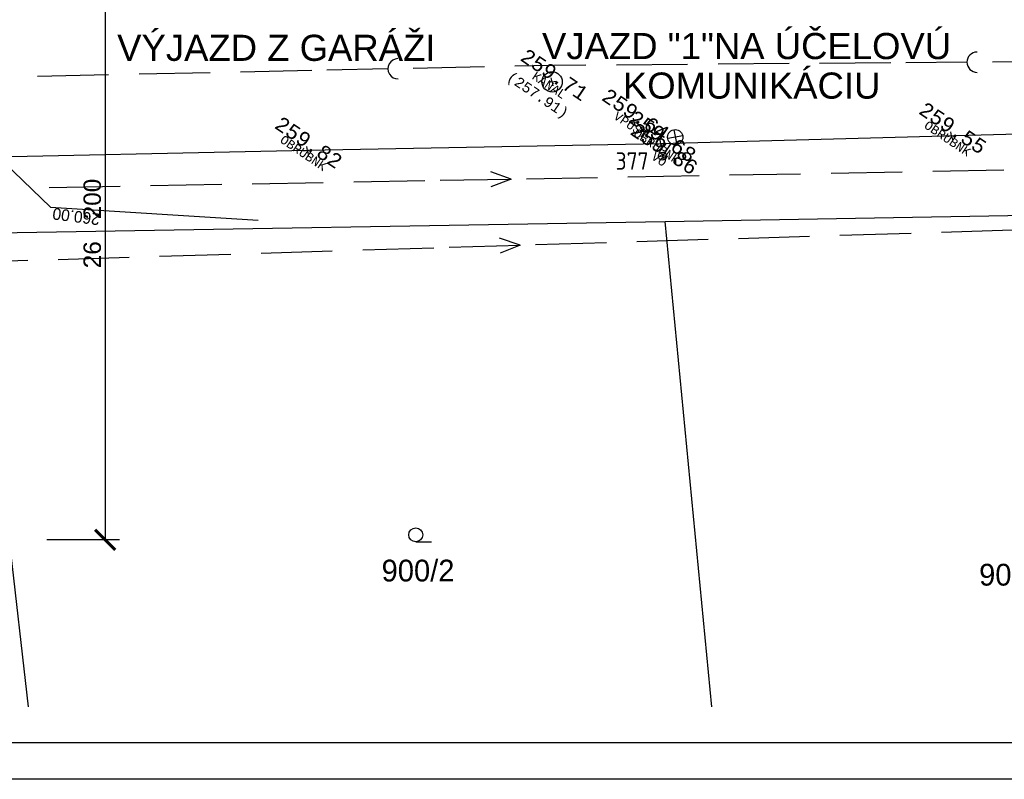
# Model space of a CAD drawing. Extents: x 4743276 to 9726129, y -4307434 to -1665362.
# Tile 71 of 121: x 4868336 to 4902258, y -1868378 to -1842223. Entities that reach past the tile are written whole.
import ezdxf
from ezdxf.enums import TextEntityAlignment as Align

# ---------------------------------------------------------------- set-up
doc = ezdxf.new("R2010")
doc.units = 0
doc.header["$MEASUREMENT"] = 0
doc.layers.get('0').update_dxf_attribs({"linetype": 'CONTINUOUS'})
doc.layers.get('Defpoints').update_dxf_attribs({"color": 61, "linetype": 'CONTINUOUS'})
for name, color, linetype in [('body', 7, 'CONTINUOUS'), ('MÚRY', 1, 'CONTINUOUS'), ('POZEMOK', 8, 'CONTINUOUS'), ('siete', 6, 'CONTINUOUS'), ('TENKÁ', 7, 'CONTINUOUS'), ('Výšky', 64, 'CONTINUOUS'), ('ZARIADOVACIE', 144, 'CONTINUOUS')]:
    doc.layers.add(name, color=color, linetype=linetype)
doc.styles.add('MONOTXT', font='MONOTXT', dxfattribs={"height": 0.2})
doc.styles.get("Standard").update_dxf_attribs({"font": 'TXT', "width": 0.612})
doc.styles.add('Style-Arial', font='arial.ttf')
doc.styles.add('STYLE1', font='isocp.shx')
doc.dimstyles.new('STANDARD 200', dxfattribs={"dimtxt": 600, "dimasz": 700, "dimexe": 10, "dimexo": 200, "dimgap": 100, "dimtad": 1, "dimdsep": 46, "dimlunit": 6, "dimtxsty": 'Style-Arial', "dimblk": 'ARCHTICK', "dimblk1": 'OBLIQUE', "dimblk2": 'ARCHTICK', "dimcen": 2.5, "dimse1": 1, "dimse2": 1, "dimadec": 0, "dimazin": 0, "dimtfac": 1, "dimtmove": 1, "dimatfit": 3, "dimldrblk": 'OBLIQUE', "dimfxl": 1, "dimtolj": 1, "dimtzin": 0, "dimarcsym": 0})

# ---------------------------------------------------------------- blocks, each defined once
blk = doc.blocks.new('_ArchTick')
at = {"color": 0, "linetype": 'ByBlock', "const_width": 0.15}
blk.add_lwpolyline([(-0.5, -0.5), (0.5, 0.5)], dxfattribs=at)
blk = doc.blocks.new('*D41327')
at = {"layer": 'Defpoints', "color": 0}
for p in [(4873354, -1833931), (4871282, -1860131), (4873354, -1860131)]:
    blk.add_point(p, dxfattribs=at)
at = {"layer": 'ZARIADOVACIE', "color": 0, "lineweight": -2}
blk.add_line((4871282, -1833931), (4871282, -1860131), dxfattribs=at)
at = {"layer": 'ZARIADOVACIE', "color": 0, "linetype": 'ByBlock', "lineweight": -2, "xscale": 700, "yscale": 700, "zscale": 700}
for p, rotation in [((4871282, -1833931), 90), ((4871282, -1860131), 270)]:
    blk.add_blockref('_ArchTick', p, dxfattribs=dict(at, rotation=rotation))
at = {"layer": 'ZARIADOVACIE', "color": 0, "insert": (4870839, -1849240), "char_height": 600, "attachment_point": 5, "rotation": 90, "style": 'Style-Arial'}
blk.add_mtext('\\A1;26ﾠ200', dxfattribs=at)
blk = doc.blocks.new('_OBLIQUE')
at = {"color": 0, "linetype": 'ByBlock'}
blk.add_line((-0.5, -0.5), (0.5, 0.5), dxfattribs=at)

msp = doc.modelspace()

# ---------------------------------------------------------------- linework, layer by layer
at = {"layer": 'body', "color": 1, "linetype": 'Continuous'}
for p, q in [((4886677.337, -1844363.268), (4886650.352, -1844224.445)), ((4886677.337, -1844363.268), (4886538.514, -1844390.252)), ((4886677.337, -1844363.268), (4886816.16, -1844336.283)), ((4886677.337, -1844363.268), (4886704.321, -1844502.091)), ((4889509.111, -1845749.825), (4889482.126, -1845611.002)), ((4889509.111, -1845749.825), (4889370.288, -1845776.809)), ((4889509.111, -1845749.825), (4889647.934, -1845722.84)), ((4889509.111, -1845749.825), (4889536.095, -1845888.648)), ((4900443.174, -1846224.171), (4900304.351, -1846251.155)), ((4900443.174, -1846224.171), (4900416.189, -1846085.348)), ((4900443.174, -1846224.171), (4900581.997, -1846197.186)), ((4900443.174, -1846224.171), (4900470.158, -1846362.994)), ((4878251.871, -1846722.074), (4878224.886, -1846583.251)), ((4890427.831, -1846496.162), (4890289.008, -1846523.147)), ((4890427.831, -1846496.162), (4890400.846, -1846357.339)), ((4890427.831, -1846496.162), (4890566.654, -1846469.178)), ((4890427.831, -1846496.162), (4890454.815, -1846634.985)), ((4878251.871, -1846722.074), (4878113.048, -1846749.059)), ((4878251.871, -1846722.074), (4878390.694, -1846695.09)), ((4878251.871, -1846722.074), (4878278.855, -1846860.897)), ((4890480.171, -1846921.075), (4890341.348, -1846948.059)), ((4890480.171, -1846921.075), (4890453.186, -1846782.252)), ((4890480.171, -1846921.075), (4890618.994, -1846894.09)), ((4890480.171, -1846921.075), (4890507.155, -1847059.898))]:
    msp.add_line(p, q, dxfattribs=at)
at = {"layer": 'MÚRY', "linetype": 'Continuous'}
msp.add_line((4867974.846, -1860145.062), (4868628.638, -1865877.5), dxfattribs=at)
at = {"layer": 'POZEMOK', "linetype": 'Continuous'}
for p, q in [((4890577.573, -1849167.615), (4928320.64, -1848523.079)), ((4890577.573, -1849167.615), (4928320.64, -1848523.079)), ((4852138.278, -1849825.027), (4890577.573, -1849167.615)), ((4892177.457, -1865877.5), (4890577.573, -1849167.615)), ((4892177.457, -1865877.5), (4890577.573, -1849167.615))]:
    msp.add_line(p, q, dxfattribs=at)
at = {"layer": 'siete', "color": 47, "linetype": 'Continuous'}
for p, q in [((4881021.993, -1843918.863), (4878922.182, -1843963.253)), ((4884346.461, -1843848.925), (4881896.588, -1843900.851)), ((4891345.956, -1843763.366), (4888895.43, -1843782.283)), ((4894845.76, -1843735.702), (4892396.063, -1843755.179)), ((4898345.565, -1843708.039), (4895895.867, -1843727.515)), ((4900970.833, -1843687.57), (4898870.618, -1843703.945)), ((4904295.336, -1843662.287), (4901845.369, -1843680.375)), ((4871399.48, -1844121.7), (4868950.167, -1844172.797)), ((4874898.979, -1844047.994), (4872449.665, -1844099.091)), ((4878397.649, -1843973.728), (4875947.776, -1844025.654))]:
    msp.add_line(p, q, dxfattribs=at)
at = {"layer": 'siete', "linetype": 'Continuous'}
for p, q in [((4891178.344, -1846218.345), (4890662.729, -1846318.066)), ((4890870.19, -1846010.493), (4890970.883, -1846525.919)), ((4890773.748, -1846485.829), (4890480.171, -1846921.075))]:
    msp.add_line(p, q, dxfattribs=at)
at = {"layer": 'siete', "color": 5, "linetype": 'Continuous'}
for p, q in [((4885268.035, -1847708.024), (4884563.243, -1847458.198)), ((4885792.568, -1847697.548), (4888242.402, -1847652.833)), ((4889292.568, -1847633.83), (4891741.573, -1847588.556)), ((4892791.738, -1847569.552), (4895241.572, -1847524.837)), ((4896290.909, -1847505.274), (4898740.742, -1847460.559)), ((4899790.908, -1847441.555), (4902239.913, -1847396.281)), ((4869346.053, -1847999.375), (4871795.058, -1847954.101)), ((4872845.223, -1847935.097), (4875295.057, -1847890.382)), ((4876344.394, -1847870.819), (4878794.228, -1847826.104)), ((4879843.564, -1847806.541), (4882293.398, -1847761.826)), ((4882818.201, -1847752.739), (4885268.035, -1847708.024)), ((4885268.035, -1847708.024), (4884572.33, -1847983.002)), ((4893099.17, -1849751.496), (4895547.232, -1849675.43)), ((4896596.916, -1849642.834), (4899045.807, -1849567.327)), ((4900095.492, -1849534.731), (4902544.383, -1849459.224)), ((4883128.845, -1850058.678), (4885577.736, -1849983.171)), ((4885577.736, -1849983.171), (4884869.569, -1849741.925)), ((4885577.736, -1849983.171), (4884885.867, -1850266.768)), ((4886102.578, -1849966.873), (4888551.469, -1849891.367)), ((4889600.594, -1849859.599), (4892049.485, -1849784.093)), ((4869660.215, -1850475.351), (4872108.277, -1850399.285)), ((4873157.961, -1850366.688), (4875606.852, -1850291.182)), ((4876656.537, -1850258.585), (4879105.427, -1850183.079)), ((4880155.112, -1850150.482), (4882604.003, -1850074.976)), ((4866162.199, -1850582.625), (4868611.09, -1850507.118))]:
    msp.add_line(p, q, dxfattribs=at)
at = {"layer": 'siete', "color": 47, "linetype": 'Continuous', "flags": 128}
msp.add_lwpolyline([(4887846.152, -1843791.03), (4886731.975, -1843799.425), (4885396.087, -1843827.145)], dxfattribs=at)
at = {"layer": 'siete', "color": 47, "linetype": 'Continuous'}
msp.add_circle((4886677.337, -1844363.268), 350, dxfattribs=at)
at = {"layer": 'siete', "linetype": 'Continuous'}
for centre, radius in [((4890920.535, -1846268.208), 262.5), ((4890480.171, -1846921.075), 140)]:
    msp.add_circle(centre, radius, dxfattribs=at)
at = {"layer": 'siete', "color": 47, "linetype": 'Continuous'}
for centre, start, end in [((4881372.133, -1843911.895), 91.2021111, 271.2021111), ((4901320.505, -1843685.112), 90.4489472, 270.4489472)]:
    msp.add_arc(centre, 350, start, end, dxfattribs=at)
at = {"layer": 'TENKÁ', "ltscale": 0.25}
for p, q in [((4881979.726, -1860200.901), (4882519.726, -1860200.901)), ((4990733.5, -1867127.5), (4744526.5, -1867127.5)), ((4991983.5, -1868377.5), (4743276.5, -1868377.5))]:
    msp.add_line(p, q, dxfattribs=at)
at = {"layer": 'TENKÁ', "color": 7, "linetype": 'Continuous'}
msp.add_lwpolyline([(4907828.576, -1846023.602), (4890427.831, -1846496.162), (4878251.871, -1846722.074), (4865367.282, -1846997.128), (4855292.021, -1847168.393), (4851858.34, -1847561.132), (4850110.589, -1848124.417), (4847122.5, -1850137.065), (4846112.302, -1851550.301), (4844710.103, -1854145.962)], dxfattribs=at)
at = {"layer": 'TENKÁ', "ltscale": 0.25}
msp.add_circle((4881979.726, -1859960.901), 240, dxfattribs=at)
at = {"layer": 'Výšky', "color": 1, "linetype": 'Continuous'}
msp.add_lwpolyline([(4888586.458, -1809121.882), (4887572.627, -1813344.939), (4887386.89, -1820301.363), (4887069.165, -1825559.666), (4886852.881, -1826315.252), (4885801.104, -1827507.599), (4883424.965, -1828746.722), (4876069.129, -1831538.717), (4873156.655, -1833351.77), (4871461.12, -1834773.008), (4868670.356, -1838063.945), (4867672.435, -1840371.403), (4867570.113, -1840982.693), (4866832.383, -1842920.777), (4865903.153, -1845462.917), (4866149.873, -1846605.854), (4867277.64, -1846956.428), (4867811.898, -1847147.919), (4869396.719, -1848682.495), (4876549.811, -1849120.301)], dxfattribs=at)
at = {"layer": 'ZARIADOVACIE', "color": 7}
msp.add_line((4871779, -1860130.548), (4869267.5, -1860130.548), dxfattribs=at)

# ---------------------------------------------------------------- texts
at = {"color": 2, "linetype": 'Continuous', "style": 'MONOTXT'}
for s, p in [('KANAL', (4886665.73, -1844355.439)), ('VPUST', (4889475.949, -1845727.457)), ('OBRUBNK', (4890373.114, -1846459.256)), ('OBRUBNK', (4900388.457, -1846187.264)), ('OBRUBNK', (4878197.154, -1846685.168)), ('VO', (4890452.813, -1846902.621))]:
    msp.add_text(s, height=300, rotation=326, dxfattribs=at).set_placement(p, align=Align.TOP_CENTER)
at = {"layer": 'siete', "linetype": 'Continuous', "style": 'STYLE1'}
msp.add_text('377', height=600, dxfattribs=at).set_placement((4888867.127, -1847388.514))
at = {"layer": 'TENKÁ', "ltscale": 0.25, "style": 'Style-Arial'}
for s, p in [('VÝJAZD Z GARÁŽI ', (4877352.5, -1842740.106)), ('VJAZD "1"NA ÚČELOVÚ ', (4893553, -1842679.5)), ('KOMUNIKÁCIU', (4893553, -1844041))]:
    msp.add_text(s, height=900, dxfattribs=at).set_placement(p, align=Align.TOP_CENTER)
at = {"layer": 'TENKÁ', "ltscale": 0.25}
for s, p in [('900/2', (4880804.959, -1861565.437)), ('901/2', (4901389.529, -1861707.788))]:
    msp.add_text(s, height=750, dxfattribs=at).set_placement(p)
at = {"layer": 'Výšky', "linetype": 'Continuous', "style": 'MONOTXT'}
for s, p in [('259.71', (4886618.475, -1844323.565)), ('259.64', (4889422.062, -1845691.11)), ('259.55', (4900345.347, -1846158.186)), ('259.68', (4890349.901, -1846443.598)), ('259.82', (4878154.044, -1846656.089)), ('259.86', (4890402.241, -1846868.51))]:
    msp.add_text(s, height=500, rotation=326, dxfattribs=at).set_placement(p, align=Align.CENTER)
at = {"layer": 'Výšky', "color": 7, "linetype": 'Continuous', "style": 'MONOTXT'}
msp.add_text('(257.91)', height=350, rotation=326, dxfattribs=at).set_placement((4886169.953, -1844843.674), align=Align.MIDDLE)
at = {"layer": 'Výšky', "color": 5, "linetype": 'Continuous'}
msp.add_text('260.00', height=400, rotation=172.5749417, dxfattribs=at).set_placement((4870308.961, -1848803.069), align=Align.CENTER)

# ---------------------------------------------------------------- dimensions: what is measured, and where the dimension line sits
at = {"layer": 'ZARIADOVACIE', "color": 7}
dim = msp.add_linear_dim(base=(4871282.5, -1860130.548), p1=(4873353.799, -1833930.548), p2=(4873353.799, -1860130.548), angle=90, dimstyle='STANDARD 200', override={"dimtxsty": 'Style-Arial', "dimldrblk": 'OBLIQUE'}, dxfattribs=at)
dim.commit()
dim.dimension.update_dxf_attribs({"geometry": '*D41327', "text_midpoint": (4871245.5, -1849240), "dimtype": 160})

doc.saveas('drawing.dxf')
